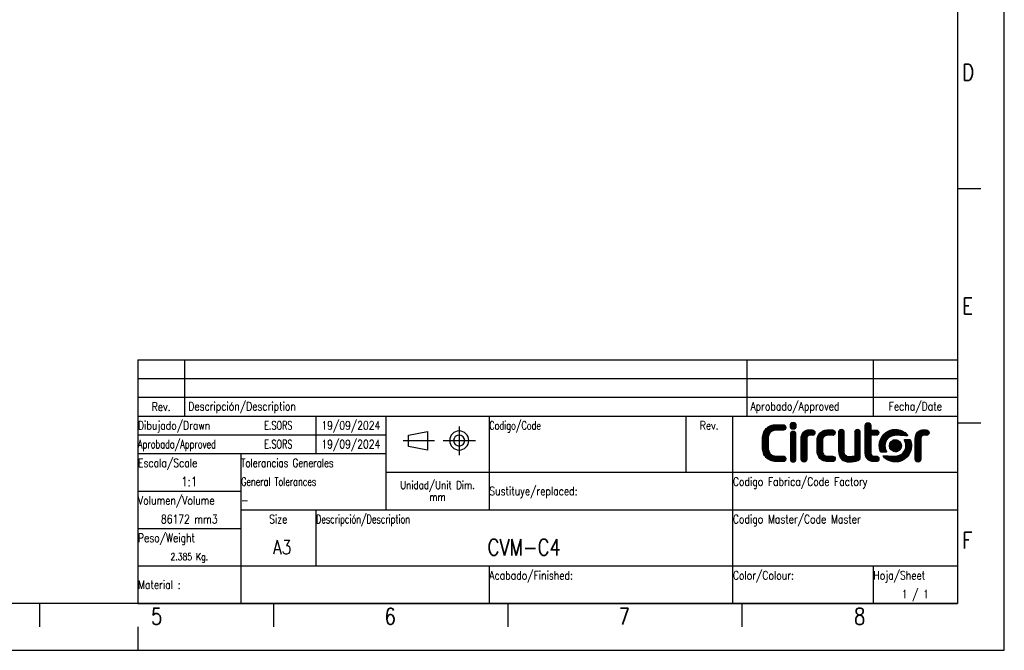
# Model space of a CAD drawing. Header units: millimetres. Extents: x 0 to 420, y 0 to 297.
# Tile 2 of 3: x 210 to 420, y 0 to 135. Entities that reach past the tile are written whole.
import ezdxf

# ---------------------------------------------------------------- set-up
doc = ezdxf.new("R2010")
doc.units = ezdxf.units.MM
doc.header["$LTSCALE"] = 23.1
doc.layers.get('0').update_dxf_attribs({"linetype": 'CONTINUOUS'})
doc.styles.get("Standard").update_dxf_attribs({"font": 'SIMPLEX.SHX', "width": 0.8})
doc.styles.add('TEXTSTYLE_2', font='SIMPLEX.SHX', dxfattribs={"width": 0.7})
doc.styles.add('TEXTSTYLE_3', font='SIMPLEX.SHX', dxfattribs={"width": 0.75})

msp = doc.modelspace()

# ---------------------------------------------------------------- hatches: boundary and pattern name
h = msp.add_hatch()
h.set_pattern_fill('XSEC0001', color=8, scale=0.03125, angle=45, style=0, pattern_type=0)
h.set_pattern_definition([(45, (0, 0), (-0.022097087, 0.022097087), [])])
edge = h.paths.add_edge_path()
edge.add_spline(control_points=[(374.327, 46.121), (374.327, 46.292), (374.386, 46.436), (374.506, 46.552), (374.625, 46.668), (374.764, 46.727), (374.926, 46.727), (375.094, 46.727), (375.234, 46.668), (375.345, 46.552), (375.456, 46.436), (375.512, 46.292), (375.512, 46.121), (375.512, 46.121), (375.512, 40.8), (375.512, 40.8), (375.512, 40.629), (375.456, 40.485), (375.345, 40.37), (375.234, 40.253), (375.094, 40.194), (374.926, 40.194), (374.764, 40.194), (374.625, 40.253), (374.506, 40.37), (374.386, 40.485), (374.327, 40.629), (374.327, 40.8), (374.327, 40.8), (374.327, 46.121), (374.327, 46.121)], knot_values=[0, 0, 0, 0, 1, 1, 1, 2, 2, 2, 3, 3, 3, 4, 4, 4, 5, 5, 5, 6, 6, 6, 7, 7, 7, 8, 8, 8, 9, 9, 9, 10, 10, 10, 10], degree=3, periodic=0)
edge = h.paths.add_edge_path()
edge.add_spline(control_points=[(375.593, 47.915), (375.593, 47.729), (375.527, 47.57), (375.397, 47.437), (375.267, 47.306), (375.11, 47.24), (374.926, 47.24), (374.741, 47.24), (374.584, 47.306), (374.454, 47.437), (374.323, 47.57), (374.259, 47.729), (374.259, 47.915), (374.259, 48.102), (374.323, 48.261), (374.454, 48.393), (374.584, 48.525), (374.741, 48.591), (374.926, 48.591), (375.11, 48.591), (375.267, 48.525), (375.397, 48.393), (375.527, 48.261), (375.593, 48.102), (375.593, 47.915)], knot_values=[0, 0, 0, 0, 0.3527778, 0.3527778, 0.3527778, 0.7055556, 0.7055556, 0.7055556, 1.0583333, 1.0583333, 1.0583333, 1.4111111, 1.4111111, 1.4111111, 1.7638889, 1.7638889, 1.7638889, 2.1166667, 2.1166667, 2.1166667, 2.4694444, 2.4694444, 2.4694444, 2.8222222, 2.8222222, 2.8222222, 2.8222222], degree=3, periodic=0)
edge = h.paths.add_edge_path()
edge.add_spline(control_points=[(388.064, 46.517), (388.064, 46.688), (388.12, 46.831), (388.231, 46.948), (388.342, 47.064), (388.482, 47.122), (388.651, 47.122), (388.819, 47.122), (388.961, 47.064), (389.076, 46.948), (389.191, 46.831), (389.249, 46.688), (389.249, 46.517), (389.249, 46.517), (389.249, 41.207), (389.249, 41.207), (389.249, 41.044), (389.203, 40.899), (389.111, 40.771), (389.019, 40.643), (388.896, 40.551), (388.743, 40.497), (388.168, 40.295), (387.566, 40.194), (386.937, 40.194), (386.599, 40.194), (386.287, 40.245), (385.999, 40.345), (385.711, 40.446), (385.46, 40.605), (385.246, 40.823), (385.038, 41.033), (384.885, 41.283), (384.785, 41.574), (384.685, 41.865), (384.636, 42.185), (384.636, 42.535), (384.636, 42.535), (384.636, 46.517), (384.636, 46.517), (384.636, 46.688), (384.693, 46.831), (384.808, 46.948), (384.923, 47.064), (385.065, 47.122), (385.234, 47.122), (385.395, 47.122), (385.533, 47.064), (385.648, 46.948), (385.763, 46.831), (385.821, 46.688), (385.821, 46.517), (385.821, 46.517), (385.821, 42.442), (385.821, 42.442), (385.821, 42.077), (385.918, 41.797), (386.114, 41.604), (386.309, 41.409), (386.584, 41.312), (386.937, 41.312), (387.328, 41.312), (387.703, 41.359), (388.064, 41.452), (388.064, 41.452), (388.064, 46.517), (388.064, 46.517)], knot_values=[0, 0, 0, 0, 1, 1, 1, 2, 2, 2, 3, 3, 3, 4, 4, 4, 5, 5, 5, 6, 6, 6, 7, 7, 7, 8, 8, 8, 9, 9, 9, 10, 10, 10, 11, 11, 11, 12, 12, 12, 13, 13, 13, 14, 14, 14, 15, 15, 15, 16, 16, 16, 17, 17, 17, 18, 18, 18, 19, 19, 19, 20, 20, 20, 21, 21, 21, 22, 22, 22, 22], degree=3, periodic=0)
edge = h.paths.add_edge_path()
edge.add_spline(control_points=[(373.184, 41.289), (373.07, 41.396), (372.93, 41.45), (372.762, 41.45), (372.762, 41.45), (371.353, 41.45), (371.353, 41.45), (371.353, 41.45), (371.333, 41.45), (371.333, 41.45), (371.333, 41.45), (371.333, 41.449), (371.333, 41.449), (370.773, 41.449), (370.342, 41.62), (370.039, 41.962), (369.736, 42.304), (369.585, 42.758), (369.585, 43.324), (369.585, 43.324), (369.585, 45.132), (369.585, 45.132), (369.585, 45.698), (369.736, 46.152), (370.039, 46.494), (370.342, 46.835), (370.773, 47.007), (371.333, 47.007), (371.333, 47.007), (371.333, 47.006), (371.333, 47.006), (371.333, 47.006), (371.354, 47.006), (371.354, 47.006), (371.354, 47.006), (372.762, 47.006), (372.762, 47.006), (372.937, 47.006), (373.079, 47.057), (373.19, 47.161), (373.266, 47.233), (373.313, 47.323), (373.337, 47.429), (373.348, 47.477), (373.355, 47.527), (373.355, 47.582), (373.355, 47.744), (373.299, 47.878), (373.184, 47.987), (373.07, 48.094), (372.93, 48.148), (372.762, 48.148), (372.762, 48.148), (371.333, 48.148), (371.333, 48.148), (370.888, 48.148), (370.484, 48.076), (370.12, 47.933), (369.755, 47.788), (369.443, 47.585), (369.182, 47.321), (368.921, 47.057), (368.72, 46.739), (368.578, 46.366), (368.436, 45.993), (368.365, 45.581), (368.365, 45.132), (368.365, 45.132), (368.365, 43.324), (368.365, 43.324), (368.365, 42.874), (368.436, 42.462), (368.578, 42.09), (368.72, 41.717), (368.921, 41.398), (369.182, 41.134), (369.443, 40.871), (369.755, 40.667), (370.12, 40.523), (370.484, 40.379), (370.888, 40.308), (371.333, 40.308), (371.333, 40.308), (372.762, 40.308), (372.762, 40.308), (372.937, 40.308), (373.079, 40.36), (373.19, 40.464), (373.3, 40.567), (373.355, 40.707), (373.355, 40.885), (373.355, 40.936), (373.348, 40.982), (373.337, 41.027), (373.312, 41.127), (373.263, 41.215), (373.184, 41.289)], knot_values=[0, 0, 0, 0, 0.3527778, 0.3527778, 0.3527778, 0.7055556, 0.7055556, 0.7055556, 1.0583333, 1.0583333, 1.0583333, 1.4111111, 1.4111111, 1.4111111, 1.7638889, 1.7638889, 1.7638889, 2.1166667, 2.1166667, 2.1166667, 2.4694444, 2.4694444, 2.4694444, 2.8222222, 2.8222222, 2.8222222, 3.175, 3.175, 3.175, 3.5277778, 3.5277778, 3.5277778, 3.8805556, 3.8805556, 3.8805556, 4.2333333, 4.2333333, 4.2333333, 4.5861111, 4.5861111, 4.5861111, 4.9388889, 4.9388889, 4.9388889, 5.2916667, 5.2916667, 5.2916667, 5.6444444, 5.6444444, 5.6444444, 5.9972222, 5.9972222, 5.9972222, 6.35, 6.35, 6.35, 6.7027778, 6.7027778, 6.7027778, 7.0555556, 7.0555556, 7.0555556, 7.4083333, 7.4083333, 7.4083333, 7.7611111, 7.7611111, 7.7611111, 8.1138889, 8.1138889, 8.1138889, 8.4666667, 8.4666667, 8.4666667, 8.8194444, 8.8194444, 8.8194444, 9.1722222, 9.1722222, 9.1722222, 9.525, 9.525, 9.525, 9.8777778, 9.8777778, 9.8777778, 10.2305556, 10.2305556, 10.2305556, 10.5833333, 10.5833333, 10.5833333, 10.9361111, 10.9361111, 10.9361111, 11.2888889, 11.2888889, 11.2888889, 11.2888889], degree=3, periodic=0)
edge = h.paths.add_edge_path()
edge.add_spline(control_points=[(383.735, 41.268), (383.623, 41.374), (383.485, 41.427), (383.321, 41.427), (383.321, 41.427), (382.387, 41.427), (382.387, 41.427), (382.387, 41.427), (382.316, 41.427), (382.316, 41.427), (382.316, 41.427), (382.316, 41.425), (382.316, 41.425), (381.963, 41.425), (381.689, 41.522), (381.493, 41.716), (381.298, 41.91), (381.2, 42.19), (381.2, 42.556), (381.2, 42.556), (381.2, 44.773), (381.2, 44.773), (381.2, 45.131), (381.298, 45.409), (381.493, 45.607), (381.689, 45.806), (381.963, 45.904), (382.316, 45.904), (382.316, 45.904), (382.327, 45.904), (382.327, 45.904), (382.327, 45.904), (383.308, 45.904), (383.308, 45.904), (383.477, 45.904), (383.615, 45.966), (383.723, 46.067), (383.829, 46.167), (383.883, 46.303), (383.883, 46.476), (383.883, 46.534), (383.873, 46.587), (383.857, 46.638), (383.832, 46.724), (383.786, 46.802), (383.717, 46.868), (383.606, 46.972), (383.47, 47.024), (383.308, 47.024), (383.308, 47.024), (382.316, 47.024), (382.316, 47.024), (381.633, 47.024), (381.077, 46.807), (380.647, 46.371), (380.226, 45.943), (380.015, 45.383), (380.015, 44.691), (380.015, 44.691), (380.015, 42.65), (380.015, 42.65), (380.015, 41.949), (380.226, 41.385), (380.647, 40.959), (381.077, 40.522), (381.633, 40.306), (382.316, 40.306), (382.316, 40.306), (383.321, 40.306), (383.321, 40.306), (383.492, 40.306), (383.632, 40.356), (383.74, 40.458), (383.813, 40.526), (383.859, 40.612), (383.883, 40.713), (383.894, 40.762), (383.902, 40.814), (383.902, 40.872), (383.902, 41.031), (383.847, 41.163), (383.735, 41.268)], knot_values=[0, 0, 0, 0, 0.3527778, 0.3527778, 0.3527778, 0.7055556, 0.7055556, 0.7055556, 1.0583333, 1.0583333, 1.0583333, 1.4111111, 1.4111111, 1.4111111, 1.7638889, 1.7638889, 1.7638889, 2.1166667, 2.1166667, 2.1166667, 2.4694444, 2.4694444, 2.4694444, 2.8222222, 2.8222222, 2.8222222, 3.175, 3.175, 3.175, 3.5277778, 3.5277778, 3.5277778, 3.8805556, 3.8805556, 3.8805556, 4.2333333, 4.2333333, 4.2333333, 4.5861111, 4.5861111, 4.5861111, 4.9388889, 4.9388889, 4.9388889, 5.2916667, 5.2916667, 5.2916667, 5.6444444, 5.6444444, 5.6444444, 5.9972222, 5.9972222, 5.9972222, 6.35, 6.35, 6.35, 6.7027778, 6.7027778, 6.7027778, 7.0555556, 7.0555556, 7.0555556, 7.4083333, 7.4083333, 7.4083333, 7.7611111, 7.7611111, 7.7611111, 8.1138889, 8.1138889, 8.1138889, 8.4666667, 8.4666667, 8.4666667, 8.8194444, 8.8194444, 8.8194444, 9.1722222, 9.1722222, 9.1722222, 9.525, 9.525, 9.525, 9.525], degree=3, periodic=0)
edge = h.paths.add_edge_path()
edge.add_spline(control_points=[(377.814, 40.8), (377.814, 41.11), (377.814, 45.225), (377.814, 45.225), (377.814, 45.622), (378.056, 45.904), (378.484, 45.904), (378.484, 45.904), (378.832, 45.892), (378.991, 45.892), (379.332, 45.892), (379.566, 46.118), (379.566, 46.447), (379.566, 46.775), (379.327, 46.988), (378.991, 47.024), (378.85, 47.039), (378.484, 47.053), (378.484, 47.053), (377.258, 47.053), (376.629, 46.31), (376.629, 45.143), (376.629, 45.143), (376.629, 41.101), (376.629, 40.8), (376.629, 40.493), (376.871, 40.194), (377.22, 40.194), (377.569, 40.194), (377.814, 40.493), (377.814, 40.8)], knot_values=[0, 0, 0, 0, 1, 1, 1, 2, 2, 2, 3, 3, 3, 4, 4, 4, 5, 5, 5, 6, 6, 6, 7, 7, 7, 8, 8, 8, 9, 9, 9, 10, 10, 10, 10], degree=3, periodic=0)
edge = h.paths.add_edge_path()
edge.add_spline(control_points=[(402.173, 40.8), (402.173, 41.11), (402.173, 45.225), (402.173, 45.225), (402.173, 45.622), (402.416, 45.904), (402.843, 45.904), (402.843, 45.904), (403.191, 45.892), (403.35, 45.892), (403.691, 45.892), (403.925, 46.118), (403.925, 46.447), (403.925, 46.775), (403.687, 46.988), (403.35, 47.024), (403.209, 47.039), (402.843, 47.053), (402.843, 47.053), (401.617, 47.053), (400.988, 46.31), (400.988, 45.143), (400.988, 45.143), (400.988, 41.101), (400.988, 40.8), (400.988, 40.493), (401.23, 40.194), (401.579, 40.194), (401.928, 40.194), (402.173, 40.493), (402.173, 40.8)], knot_values=[0, 0, 0, 0, 1, 1, 1, 2, 2, 2, 3, 3, 3, 4, 4, 4, 5, 5, 5, 6, 6, 6, 7, 7, 7, 8, 8, 8, 9, 9, 9, 10, 10, 10, 10], degree=3, periodic=0)
edge = h.paths.add_edge_path()
edge.add_spline(control_points=[(393.033, 41.31), (393.021, 41.319), (393.011, 41.33), (392.998, 41.338), (392.998, 41.338), (392.997, 41.338), (392.997, 41.338), (392.906, 41.395), (392.794, 41.427), (392.666, 41.427), (392.598, 41.427), (392.496, 41.425), (392.402, 41.422), (392.273, 41.419), (392.158, 41.415), (392.158, 41.415), (391.766, 41.415), (391.53, 41.653), (391.494, 41.999), (391.491, 42.029), (391.489, 42.058), (391.489, 42.089), (391.489, 42.091), (391.489, 42.092), (391.489, 42.094), (391.489, 42.094), (391.489, 44.681), (391.489, 45.899), (391.489, 45.899), (392.604, 45.899), (392.604, 45.899), (392.92, 45.899), (393.203, 46.119), (393.203, 46.459), (393.203, 46.799), (392.941, 47.019), (392.604, 47.019), (392.604, 47.019), (391.489, 47.019), (391.489, 47.019), (391.489, 47.019), (391.489, 47.98), (391.489, 47.98), (391.489, 48.151), (391.431, 48.295), (391.316, 48.411), (391.201, 48.528), (391.063, 48.586), (390.902, 48.586), (390.733, 48.586), (390.591, 48.528), (390.476, 48.411), (390.361, 48.295), (390.303, 48.151), (390.303, 47.98), (390.303, 47.98), (390.303, 46.442), (390.303, 46.442), (390.303, 46.442), (390.303, 42.176), (390.303, 42.176), (390.303, 41.891), (390.341, 41.632), (390.416, 41.402), (390.42, 41.39), (390.424, 41.377), (390.428, 41.365), (390.433, 41.352), (390.439, 41.339), (390.444, 41.326), (390.603, 40.897), (390.898, 40.581), (391.328, 40.41), (391.549, 40.322), (391.807, 40.274), (392.1, 40.268), (392.12, 40.267), (392.138, 40.266), (392.158, 40.266), (392.158, 40.266), (392.524, 40.279), (392.666, 40.295), (393.002, 40.331), (393.241, 40.544), (393.241, 40.872), (393.241, 41.06), (393.162, 41.212), (393.033, 41.31)], knot_values=[0, 0, 0, 0, 1, 1, 1, 2, 2, 2, 3, 3, 3, 4, 4, 4, 5, 5, 5, 6, 6, 6, 7, 7, 7, 8, 8, 8, 9, 9, 9, 10, 10, 10, 11, 11, 11, 12, 12, 12, 13, 13, 13, 14, 14, 14, 15, 15, 15, 16, 16, 16, 17, 17, 17, 18, 18, 18, 19, 19, 19, 20, 20, 20, 21, 21, 21, 22, 22, 22, 23, 23, 23, 24, 24, 24, 25, 25, 25, 26, 26, 26, 27, 27, 27, 28, 28, 28, 29, 29, 29, 29], degree=3, periodic=0)
edge = h.paths.add_edge_path()
edge.add_spline(control_points=[(394.508, 43.665), (394.508, 44.902), (395.451, 45.905), (396.945, 45.905), (397.582, 45.905), (398.718, 45.83), (399.224, 45.792), (399.331, 45.784), (399.384, 45.904), (399.32, 45.979), (398.72, 46.679), (397.709, 47.137), (396.748, 47.137), (394.851, 47.137), (393.314, 45.583), (393.314, 43.665), (393.314, 43.247), (393.387, 42.847), (393.521, 42.476), (393.554, 42.384), (393.629, 42.322), (393.733, 42.322), (393.733, 42.322), (394.74, 42.322), (394.74, 42.322), (394.836, 42.322), (394.881, 42.424), (394.837, 42.497), (394.629, 42.838), (394.508, 43.237), (394.508, 43.665)], knot_values=[0, 0, 0, 0, 1, 1, 1, 2, 2, 2, 3, 3, 3, 4, 4, 4, 5, 5, 5, 6, 6, 6, 7, 7, 7, 8, 8, 8, 9, 9, 9, 10, 10, 10, 10], degree=3, periodic=0)
edge = h.paths.add_edge_path()
edge.add_spline(control_points=[(396.748, 42.378), (397.451, 42.378), (398.022, 42.954), (398.022, 43.665), (398.022, 44.377), (397.451, 44.953), (396.748, 44.953), (396.044, 44.953), (395.474, 44.377), (395.474, 43.665), (395.474, 42.954), (396.044, 42.378), (396.748, 42.378)], knot_values=[0, 0, 0, 0, 1, 1, 1, 2, 2, 2, 3, 3, 3, 4, 4, 4, 4], degree=3, periodic=0)
edge = h.paths.add_edge_path()
edge.add_spline(control_points=[(398.987, 43.665), (398.987, 42.428), (398.044, 41.426), (396.55, 41.426), (395.914, 41.426), (394.778, 41.501), (394.272, 41.539), (394.165, 41.546), (394.112, 41.426), (394.176, 41.352), (394.775, 40.652), (395.787, 40.194), (396.748, 40.194), (398.644, 40.194), (400.182, 41.748), (400.182, 43.665), (400.182, 44.083), (400.109, 44.484), (399.975, 44.855), (399.942, 44.947), (399.867, 45.009), (399.762, 45.009), (399.762, 45.009), (398.756, 45.009), (398.756, 45.009), (398.66, 45.009), (398.614, 44.907), (398.659, 44.833), (398.867, 44.493), (398.987, 44.093), (398.987, 43.665)], knot_values=[0, 0, 0, 0, 1, 1, 1, 2, 2, 2, 3, 3, 3, 4, 4, 4, 5, 5, 5, 6, 6, 6, 7, 7, 7, 8, 8, 8, 9, 9, 9, 10, 10, 10, 10], degree=3, periodic=0)

# ---------------------------------------------------------------- linework, layer by layer
at = {"color": 7}
for p, q in [((420, 0), (420, 297)), ((410, 287), (410, 10)), ((414.983, 98.5), (410, 98.5)), ((235, 62), (410, 62)), ((235, 62), (235, 50)), ((245, 62), (245, 50)), ((365, 62), (365, 50)), ((392, 62), (392, 50)), ((410, 62), (410, 50)), ((235, 58), (410, 58)), ((235, 54), (410, 54)), ((235, 50), (410, 50)), ((235, 50), (410, 50)), ((235, 50), (235, 10)), ((273, 50), (273, 42)), ((288, 50), (288, 30)), ((310, 50), (310, 30)), ((352, 50), (352, 38)), ((362, 50), (362, 10)), ((410, 50), (410, 10)), ((415, 48.462), (410.017, 48.462)), ((292.829, 45.924), (296.879, 46.734)), ((296.879, 46.734), (296.879, 42.684)), ((235, 46), (288, 46)), ((292.829, 43.494), (292.829, 45.924)), ((296.879, 42.684), (292.829, 43.494)), ((235, 42), (288, 42)), ((257, 42), (257, 10)), ((288, 38), (410, 38)), ((235, 34), (257, 34)), ((257, 30), (410, 30)), ((273, 30), (273, 18)), ((235, 26), (257, 26)), ((235, 18), (410, 18)), ((310, 18), (310, 10)), ((392, 18), (392, 10)), ((410, 10), (25, 10)), ((214, 10), (214, 5)), ((235, 10), (410, 10)), ((264, 10), (264, 5)), ((314, 10), (314, 5)), ((364, 10), (364, 5)), ((235, 5), (235, 0)), ((0, 0), (420, 0))]:
    msp.add_line(p, q, dxfattribs=at)
at = {"color": 8}
for p, q in [((303.621, 47.784), (303.621, 41.643)), ((291.672, 44.776), (298.342, 44.776)), ((300.187, 44.776), (307.117, 44.776))]:
    msp.add_line(p, q, dxfattribs=at)
at = {"color": 7}
for centre, radius, start, end in [((303.638, 44.776), 2.038, 180.00814, 179.99186), ((303.62, 44.769), 1.177, 180.47907, 179.52093)]:
    msp.add_arc(centre, radius, start, end, dxfattribs=at)
for points, knots in [([(375.593, 47.915), (375.593, 47.729), (375.527, 47.57), (375.397, 47.437), (375.267, 47.306), (375.11, 47.24), (374.926, 47.24), (374.741, 47.24), (374.584, 47.306), (374.454, 47.437), (374.323, 47.57), (374.259, 47.729), (374.259, 47.915), (374.259, 48.102), (374.323, 48.261), (374.454, 48.393), (374.584, 48.525), (374.741, 48.591), (374.926, 48.591), (375.11, 48.591), (375.267, 48.525), (375.397, 48.393), (375.527, 48.261), (375.593, 48.102), (375.593, 47.915)], [0, 0, 0, 0, 0.3527778, 0.3527778, 0.3527778, 0.7055556, 0.7055556, 0.7055556, 1.0583333, 1.0583333, 1.0583333, 1.4111111, 1.4111111, 1.4111111, 1.7638889, 1.7638889, 1.7638889, 2.1166667, 2.1166667, 2.1166667, 2.4694444, 2.4694444, 2.4694444, 2.8222222, 2.8222222, 2.8222222, 2.8222222]), ([(375.593, 47.915), (375.593, 47.729), (375.527, 47.57), (375.397, 47.437), (375.267, 47.306), (375.11, 47.24), (374.926, 47.24), (374.741, 47.24), (374.584, 47.306), (374.454, 47.437), (374.323, 47.57), (374.259, 47.729), (374.259, 47.915), (374.259, 48.102), (374.323, 48.261), (374.454, 48.393), (374.584, 48.525), (374.741, 48.591), (374.926, 48.591), (375.11, 48.591), (375.267, 48.525), (375.397, 48.393), (375.527, 48.261), (375.593, 48.102), (375.593, 47.915)], [0, 0, 0, 0, 1, 1, 1, 2, 2, 2, 3, 3, 3, 4, 4, 4, 5, 5, 5, 6, 6, 6, 7, 7, 7, 8, 8, 8, 8]), ([(393.033, 41.31), (393.021, 41.319), (393.011, 41.33), (392.998, 41.338), (392.998, 41.338), (392.997, 41.338), (392.997, 41.338), (392.906, 41.395), (392.794, 41.427), (392.666, 41.427), (392.598, 41.427), (392.496, 41.425), (392.402, 41.422), (392.273, 41.419), (392.158, 41.415), (392.158, 41.415), (391.766, 41.415), (391.53, 41.653), (391.494, 41.999), (391.491, 42.029), (391.489, 42.058), (391.489, 42.089), (391.489, 42.091), (391.489, 42.092), (391.489, 42.094), (391.489, 42.094), (391.489, 44.681), (391.489, 45.899), (391.489, 45.899), (392.604, 45.899), (392.604, 45.899), (392.92, 45.899), (393.203, 46.119), (393.203, 46.459), (393.203, 46.799), (392.941, 47.019), (392.604, 47.019), (392.604, 47.019), (391.489, 47.019), (391.489, 47.019), (391.489, 47.019), (391.489, 47.98), (391.489, 47.98), (391.489, 48.151), (391.431, 48.295), (391.316, 48.411), (391.201, 48.528), (391.063, 48.586), (390.902, 48.586), (390.733, 48.586), (390.591, 48.528), (390.476, 48.411), (390.361, 48.295), (390.303, 48.151), (390.303, 47.98), (390.303, 47.98), (390.303, 46.442), (390.303, 46.442), (390.303, 46.442), (390.303, 42.176), (390.303, 42.176), (390.303, 41.891), (390.341, 41.632), (390.416, 41.402), (390.42, 41.39), (390.424, 41.377), (390.428, 41.365), (390.433, 41.352), (390.439, 41.339), (390.444, 41.326), (390.603, 40.897), (390.898, 40.581), (391.328, 40.41), (391.549, 40.322), (391.807, 40.274), (392.1, 40.268), (392.12, 40.267), (392.138, 40.266), (392.158, 40.266), (392.158, 40.266), (392.524, 40.279), (392.666, 40.295), (393.002, 40.331), (393.241, 40.544), (393.241, 40.872), (393.241, 41.06), (393.162, 41.212), (393.033, 41.31)], [0, 0, 0, 0, 1, 1, 1, 2, 2, 2, 3, 3, 3, 4, 4, 4, 5, 5, 5, 6, 6, 6, 7, 7, 7, 8, 8, 8, 9, 9, 9, 10, 10, 10, 11, 11, 11, 12, 12, 12, 13, 13, 13, 14, 14, 14, 15, 15, 15, 16, 16, 16, 17, 17, 17, 18, 18, 18, 19, 19, 19, 20, 20, 20, 21, 21, 21, 22, 22, 22, 23, 23, 23, 24, 24, 24, 25, 25, 25, 26, 26, 26, 27, 27, 27, 28, 28, 28, 29, 29, 29, 29]), ([(393.033, 41.31), (393.021, 41.319), (393.011, 41.33), (392.998, 41.338), (392.998, 41.338), (392.997, 41.338), (392.997, 41.338), (392.906, 41.395), (392.794, 41.427), (392.666, 41.427), (392.598, 41.427), (392.496, 41.425), (392.402, 41.422), (392.273, 41.419), (392.158, 41.415), (392.158, 41.415), (391.766, 41.415), (391.53, 41.653), (391.494, 41.999), (391.491, 42.029), (391.489, 42.058), (391.489, 42.089), (391.489, 42.091), (391.489, 42.092), (391.489, 42.094), (391.489, 42.094), (391.489, 44.681), (391.489, 45.899), (391.489, 45.899), (392.604, 45.899), (392.604, 45.899), (392.92, 45.899), (393.203, 46.119), (393.203, 46.459), (393.203, 46.799), (392.941, 47.019), (392.604, 47.019), (392.604, 47.019), (391.489, 47.019), (391.489, 47.019), (391.489, 47.019), (391.489, 47.98), (391.489, 47.98), (391.489, 48.151), (391.431, 48.295), (391.316, 48.411), (391.201, 48.528), (391.063, 48.586), (390.902, 48.586), (390.733, 48.586), (390.591, 48.528), (390.476, 48.411), (390.361, 48.295), (390.303, 48.151), (390.303, 47.98), (390.303, 47.98), (390.303, 46.442), (390.303, 46.442), (390.303, 46.442), (390.303, 42.176), (390.303, 42.176), (390.303, 41.891), (390.341, 41.632), (390.416, 41.402), (390.42, 41.39), (390.424, 41.377), (390.428, 41.365), (390.433, 41.352), (390.439, 41.339), (390.444, 41.326), (390.603, 40.897), (390.898, 40.581), (391.328, 40.41), (391.549, 40.322), (391.807, 40.274), (392.1, 40.268), (392.12, 40.267), (392.138, 40.266), (392.158, 40.266), (392.158, 40.266), (392.524, 40.279), (392.666, 40.295), (393.002, 40.331), (393.241, 40.544), (393.241, 40.872), (393.241, 41.06), (393.162, 41.212), (393.033, 41.31)], [0, 0, 0, 0, 1, 1, 1, 2, 2, 2, 3, 3, 3, 4, 4, 4, 5, 5, 5, 6, 6, 6, 7, 7, 7, 8, 8, 8, 9, 9, 9, 10, 10, 10, 11, 11, 11, 12, 12, 12, 13, 13, 13, 14, 14, 14, 15, 15, 15, 16, 16, 16, 17, 17, 17, 18, 18, 18, 19, 19, 19, 20, 20, 20, 21, 21, 21, 22, 22, 22, 23, 23, 23, 24, 24, 24, 25, 25, 25, 26, 26, 26, 27, 27, 27, 28, 28, 28, 29, 29, 29, 29]), ([(373.184, 41.289), (373.07, 41.396), (372.93, 41.45), (372.762, 41.45), (372.762, 41.45), (371.353, 41.45), (371.353, 41.45), (371.353, 41.45), (371.333, 41.45), (371.333, 41.45), (371.333, 41.45), (371.333, 41.449), (371.333, 41.449), (370.773, 41.449), (370.342, 41.62), (370.039, 41.962), (369.736, 42.304), (369.585, 42.758), (369.585, 43.324), (369.585, 43.324), (369.585, 45.132), (369.585, 45.132), (369.585, 45.698), (369.736, 46.152), (370.039, 46.494), (370.342, 46.835), (370.773, 47.007), (371.333, 47.007), (371.333, 47.007), (371.333, 47.006), (371.333, 47.006), (371.333, 47.006), (371.354, 47.006), (371.354, 47.006), (371.354, 47.006), (372.762, 47.006), (372.762, 47.006), (372.937, 47.006), (373.079, 47.057), (373.19, 47.161), (373.266, 47.233), (373.313, 47.323), (373.337, 47.429), (373.348, 47.477), (373.355, 47.527), (373.355, 47.582), (373.355, 47.744), (373.299, 47.878), (373.184, 47.987), (373.07, 48.094), (372.93, 48.148), (372.762, 48.148), (372.762, 48.148), (371.333, 48.148), (371.333, 48.148), (370.888, 48.148), (370.484, 48.076), (370.12, 47.933), (369.755, 47.788), (369.443, 47.585), (369.182, 47.321), (368.921, 47.057), (368.72, 46.739), (368.578, 46.366), (368.436, 45.993), (368.365, 45.581), (368.365, 45.132), (368.365, 45.132), (368.365, 43.324), (368.365, 43.324), (368.365, 42.874), (368.436, 42.462), (368.578, 42.09), (368.72, 41.717), (368.921, 41.398), (369.182, 41.134), (369.443, 40.871), (369.755, 40.667), (370.12, 40.523), (370.484, 40.379), (370.888, 40.308), (371.333, 40.308), (371.333, 40.308), (372.762, 40.308), (372.762, 40.308), (372.937, 40.308), (373.079, 40.36), (373.19, 40.464), (373.3, 40.567), (373.355, 40.707), (373.355, 40.885), (373.355, 40.936), (373.348, 40.982), (373.337, 41.027), (373.312, 41.127), (373.263, 41.215), (373.184, 41.289)], [0, 0, 0, 0, 0.3527778, 0.3527778, 0.3527778, 0.7055556, 0.7055556, 0.7055556, 1.0583333, 1.0583333, 1.0583333, 1.4111111, 1.4111111, 1.4111111, 1.7638889, 1.7638889, 1.7638889, 2.1166667, 2.1166667, 2.1166667, 2.4694444, 2.4694444, 2.4694444, 2.8222222, 2.8222222, 2.8222222, 3.175, 3.175, 3.175, 3.5277778, 3.5277778, 3.5277778, 3.8805556, 3.8805556, 3.8805556, 4.2333333, 4.2333333, 4.2333333, 4.5861111, 4.5861111, 4.5861111, 4.9388889, 4.9388889, 4.9388889, 5.2916667, 5.2916667, 5.2916667, 5.6444444, 5.6444444, 5.6444444, 5.9972222, 5.9972222, 5.9972222, 6.35, 6.35, 6.35, 6.7027778, 6.7027778, 6.7027778, 7.0555556, 7.0555556, 7.0555556, 7.4083333, 7.4083333, 7.4083333, 7.7611111, 7.7611111, 7.7611111, 8.1138889, 8.1138889, 8.1138889, 8.4666667, 8.4666667, 8.4666667, 8.8194444, 8.8194444, 8.8194444, 9.1722222, 9.1722222, 9.1722222, 9.525, 9.525, 9.525, 9.8777778, 9.8777778, 9.8777778, 10.2305556, 10.2305556, 10.2305556, 10.5833333, 10.5833333, 10.5833333, 10.9361111, 10.9361111, 10.9361111, 11.2888889, 11.2888889, 11.2888889, 11.2888889]), ([(373.184, 41.289), (373.07, 41.396), (372.93, 41.45), (372.762, 41.45), (372.762, 41.45), (371.353, 41.45), (371.353, 41.45), (371.353, 41.45), (371.333, 41.45), (371.333, 41.45), (371.333, 41.45), (371.333, 41.449), (371.333, 41.449), (370.773, 41.449), (370.342, 41.62), (370.039, 41.962), (369.736, 42.304), (369.585, 42.758), (369.585, 43.324), (369.585, 43.324), (369.585, 45.132), (369.585, 45.132), (369.585, 45.698), (369.736, 46.152), (370.039, 46.494), (370.342, 46.835), (370.773, 47.007), (371.333, 47.007), (371.333, 47.007), (371.333, 47.006), (371.333, 47.006), (371.333, 47.006), (371.354, 47.006), (371.354, 47.006), (371.354, 47.006), (372.762, 47.006), (372.762, 47.006), (372.937, 47.006), (373.079, 47.057), (373.19, 47.161), (373.266, 47.233), (373.313, 47.323), (373.337, 47.429), (373.348, 47.477), (373.355, 47.527), (373.355, 47.582), (373.355, 47.744), (373.299, 47.878), (373.184, 47.987), (373.07, 48.094), (372.93, 48.148), (372.762, 48.148), (372.762, 48.148), (371.333, 48.148), (371.333, 48.148), (370.888, 48.148), (370.484, 48.076), (370.12, 47.933), (369.755, 47.788), (369.443, 47.585), (369.182, 47.321), (368.921, 47.057), (368.72, 46.739), (368.578, 46.366), (368.436, 45.993), (368.365, 45.581), (368.365, 45.132), (368.365, 45.132), (368.365, 43.324), (368.365, 43.324), (368.365, 42.874), (368.436, 42.462), (368.578, 42.09), (368.72, 41.717), (368.921, 41.398), (369.182, 41.134), (369.443, 40.871), (369.755, 40.667), (370.12, 40.523), (370.484, 40.379), (370.888, 40.308), (371.333, 40.308), (371.333, 40.308), (372.762, 40.308), (372.762, 40.308), (372.937, 40.308), (373.079, 40.36), (373.19, 40.464), (373.3, 40.567), (373.355, 40.707), (373.355, 40.885), (373.355, 40.936), (373.348, 40.982), (373.337, 41.027), (373.312, 41.127), (373.263, 41.215), (373.184, 41.289)], [0, 0, 0, 0, 1, 1, 1, 2, 2, 2, 3, 3, 3, 4, 4, 4, 5, 5, 5, 6, 6, 6, 7, 7, 7, 8, 8, 8, 9, 9, 9, 10, 10, 10, 11, 11, 11, 12, 12, 12, 13, 13, 13, 14, 14, 14, 15, 15, 15, 16, 16, 16, 17, 17, 17, 18, 18, 18, 19, 19, 19, 20, 20, 20, 21, 21, 21, 22, 22, 22, 23, 23, 23, 24, 24, 24, 25, 25, 25, 26, 26, 26, 27, 27, 27, 28, 28, 28, 29, 29, 29, 30, 30, 30, 31, 31, 31, 32, 32, 32, 32]), ([(374.327, 46.121), (374.327, 46.292), (374.386, 46.436), (374.506, 46.552), (374.625, 46.668), (374.764, 46.727), (374.926, 46.727), (375.094, 46.727), (375.234, 46.668), (375.345, 46.552), (375.456, 46.436), (375.512, 46.292), (375.512, 46.121), (375.512, 46.121), (375.512, 40.8), (375.512, 40.8), (375.512, 40.629), (375.456, 40.485), (375.345, 40.37), (375.234, 40.253), (375.094, 40.194), (374.926, 40.194), (374.764, 40.194), (374.625, 40.253), (374.506, 40.37), (374.386, 40.485), (374.327, 40.629), (374.327, 40.8), (374.327, 40.8), (374.327, 46.121), (374.327, 46.121)], [0, 0, 0, 0, 1, 1, 1, 2, 2, 2, 3, 3, 3, 4, 4, 4, 5, 5, 5, 6, 6, 6, 7, 7, 7, 8, 8, 8, 9, 9, 9, 10, 10, 10, 10]), ([(374.327, 46.121), (374.327, 46.292), (374.386, 46.436), (374.506, 46.552), (374.625, 46.668), (374.764, 46.727), (374.926, 46.727), (375.094, 46.727), (375.234, 46.668), (375.345, 46.552), (375.456, 46.436), (375.512, 46.292), (375.512, 46.121), (375.512, 46.121), (375.512, 40.8), (375.512, 40.8), (375.512, 40.629), (375.456, 40.485), (375.345, 40.37), (375.234, 40.253), (375.094, 40.194), (374.926, 40.194), (374.764, 40.194), (374.625, 40.253), (374.506, 40.37), (374.386, 40.485), (374.327, 40.629), (374.327, 40.8), (374.327, 40.8), (374.327, 46.121), (374.327, 46.121)], [0, 0, 0, 0, 1, 1, 1, 2, 2, 2, 3, 3, 3, 4, 4, 4, 5, 5, 5, 6, 6, 6, 7, 7, 7, 8, 8, 8, 9, 9, 9, 10, 10, 10, 10]), ([(377.814, 40.8), (377.814, 41.11), (377.814, 45.225), (377.814, 45.225), (377.814, 45.622), (378.056, 45.904), (378.484, 45.904), (378.484, 45.904), (378.832, 45.892), (378.991, 45.892), (379.332, 45.892), (379.566, 46.118), (379.566, 46.447), (379.566, 46.775), (379.327, 46.988), (378.991, 47.024), (378.85, 47.039), (378.484, 47.053), (378.484, 47.053), (377.258, 47.053), (376.629, 46.31), (376.629, 45.143), (376.629, 45.143), (376.629, 41.101), (376.629, 40.8), (376.629, 40.493), (376.871, 40.194), (377.22, 40.194), (377.569, 40.194), (377.814, 40.493), (377.814, 40.8)], [0, 0, 0, 0, 1, 1, 1, 2, 2, 2, 3, 3, 3, 4, 4, 4, 5, 5, 5, 6, 6, 6, 7, 7, 7, 8, 8, 8, 9, 9, 9, 10, 10, 10, 10]), ([(377.814, 40.8), (377.814, 41.11), (377.814, 45.225), (377.814, 45.225), (377.814, 45.622), (378.056, 45.904), (378.484, 45.904), (378.484, 45.904), (378.832, 45.892), (378.991, 45.892), (379.332, 45.892), (379.566, 46.118), (379.566, 46.447), (379.566, 46.775), (379.327, 46.988), (378.991, 47.024), (378.85, 47.039), (378.484, 47.053), (378.484, 47.053), (377.258, 47.053), (376.629, 46.31), (376.629, 45.143), (376.629, 45.143), (376.629, 41.101), (376.629, 40.8), (376.629, 40.493), (376.871, 40.194), (377.22, 40.194), (377.569, 40.194), (377.814, 40.493), (377.814, 40.8)], [0, 0, 0, 0, 1, 1, 1, 2, 2, 2, 3, 3, 3, 4, 4, 4, 5, 5, 5, 6, 6, 6, 7, 7, 7, 8, 8, 8, 9, 9, 9, 10, 10, 10, 10]), ([(383.735, 41.268), (383.623, 41.374), (383.485, 41.427), (383.321, 41.427), (383.321, 41.427), (382.387, 41.427), (382.387, 41.427), (382.387, 41.427), (382.316, 41.427), (382.316, 41.427), (382.316, 41.427), (382.316, 41.425), (382.316, 41.425), (381.963, 41.425), (381.689, 41.522), (381.493, 41.716), (381.298, 41.91), (381.2, 42.19), (381.2, 42.556), (381.2, 42.556), (381.2, 44.773), (381.2, 44.773), (381.2, 45.131), (381.298, 45.409), (381.493, 45.607), (381.689, 45.806), (381.963, 45.904), (382.316, 45.904), (382.316, 45.904), (382.327, 45.904), (382.327, 45.904), (382.327, 45.904), (383.308, 45.904), (383.308, 45.904), (383.477, 45.904), (383.615, 45.966), (383.723, 46.067), (383.829, 46.167), (383.883, 46.303), (383.883, 46.476), (383.883, 46.534), (383.873, 46.587), (383.857, 46.638), (383.832, 46.724), (383.786, 46.802), (383.717, 46.868), (383.606, 46.972), (383.47, 47.024), (383.308, 47.024), (383.308, 47.024), (382.316, 47.024), (382.316, 47.024), (381.633, 47.024), (381.077, 46.807), (380.647, 46.371), (380.226, 45.943), (380.015, 45.383), (380.015, 44.691), (380.015, 44.691), (380.015, 42.65), (380.015, 42.65), (380.015, 41.949), (380.226, 41.385), (380.647, 40.959), (381.077, 40.522), (381.633, 40.306), (382.316, 40.306), (382.316, 40.306), (383.321, 40.306), (383.321, 40.306), (383.492, 40.306), (383.632, 40.356), (383.74, 40.458), (383.813, 40.526), (383.859, 40.612), (383.883, 40.713), (383.894, 40.762), (383.902, 40.814), (383.902, 40.872), (383.902, 41.031), (383.847, 41.163), (383.735, 41.268)], [0, 0, 0, 0, 0.3527778, 0.3527778, 0.3527778, 0.7055556, 0.7055556, 0.7055556, 1.0583333, 1.0583333, 1.0583333, 1.4111111, 1.4111111, 1.4111111, 1.7638889, 1.7638889, 1.7638889, 2.1166667, 2.1166667, 2.1166667, 2.4694444, 2.4694444, 2.4694444, 2.8222222, 2.8222222, 2.8222222, 3.175, 3.175, 3.175, 3.5277778, 3.5277778, 3.5277778, 3.8805556, 3.8805556, 3.8805556, 4.2333333, 4.2333333, 4.2333333, 4.5861111, 4.5861111, 4.5861111, 4.9388889, 4.9388889, 4.9388889, 5.2916667, 5.2916667, 5.2916667, 5.6444444, 5.6444444, 5.6444444, 5.9972222, 5.9972222, 5.9972222, 6.35, 6.35, 6.35, 6.7027778, 6.7027778, 6.7027778, 7.0555556, 7.0555556, 7.0555556, 7.4083333, 7.4083333, 7.4083333, 7.7611111, 7.7611111, 7.7611111, 8.1138889, 8.1138889, 8.1138889, 8.4666667, 8.4666667, 8.4666667, 8.8194444, 8.8194444, 8.8194444, 9.1722222, 9.1722222, 9.1722222, 9.525, 9.525, 9.525, 9.525]), ([(383.735, 41.268), (383.623, 41.374), (383.485, 41.427), (383.321, 41.427), (383.321, 41.427), (382.387, 41.427), (382.387, 41.427), (382.387, 41.427), (382.316, 41.427), (382.316, 41.427), (382.316, 41.427), (382.316, 41.425), (382.316, 41.425), (381.963, 41.425), (381.689, 41.522), (381.493, 41.716), (381.298, 41.91), (381.2, 42.19), (381.2, 42.556), (381.2, 42.556), (381.2, 44.773), (381.2, 44.773), (381.2, 45.131), (381.298, 45.409), (381.493, 45.607), (381.689, 45.806), (381.963, 45.904), (382.316, 45.904), (382.316, 45.904), (382.327, 45.904), (382.327, 45.904), (382.327, 45.904), (383.308, 45.904), (383.308, 45.904), (383.477, 45.904), (383.615, 45.966), (383.723, 46.067), (383.829, 46.167), (383.883, 46.303), (383.883, 46.476), (383.883, 46.534), (383.873, 46.587), (383.857, 46.638), (383.832, 46.724), (383.786, 46.802), (383.717, 46.868), (383.606, 46.972), (383.47, 47.024), (383.308, 47.024), (383.308, 47.024), (382.316, 47.024), (382.316, 47.024), (381.633, 47.024), (381.077, 46.807), (380.647, 46.371), (380.226, 45.943), (380.015, 45.383), (380.015, 44.691), (380.015, 44.691), (380.015, 42.65), (380.015, 42.65), (380.015, 41.949), (380.226, 41.385), (380.647, 40.959), (381.077, 40.522), (381.633, 40.306), (382.316, 40.306), (382.316, 40.306), (383.321, 40.306), (383.321, 40.306), (383.492, 40.306), (383.632, 40.356), (383.74, 40.458), (383.813, 40.526), (383.859, 40.612), (383.883, 40.713), (383.894, 40.762), (383.902, 40.814), (383.902, 40.872), (383.902, 41.031), (383.847, 41.163), (383.735, 41.268)], [0, 0, 0, 0, 1, 1, 1, 2, 2, 2, 3, 3, 3, 4, 4, 4, 5, 5, 5, 6, 6, 6, 7, 7, 7, 8, 8, 8, 9, 9, 9, 10, 10, 10, 11, 11, 11, 12, 12, 12, 13, 13, 13, 14, 14, 14, 15, 15, 15, 16, 16, 16, 17, 17, 17, 18, 18, 18, 19, 19, 19, 20, 20, 20, 21, 21, 21, 22, 22, 22, 23, 23, 23, 24, 24, 24, 25, 25, 25, 26, 26, 26, 27, 27, 27, 27]), ([(388.064, 46.517), (388.064, 46.688), (388.12, 46.831), (388.231, 46.948), (388.342, 47.064), (388.482, 47.122), (388.651, 47.122), (388.819, 47.122), (388.961, 47.064), (389.076, 46.948), (389.191, 46.831), (389.249, 46.688), (389.249, 46.517), (389.249, 46.517), (389.249, 41.207), (389.249, 41.207), (389.249, 41.044), (389.203, 40.899), (389.111, 40.771), (389.019, 40.643), (388.896, 40.551), (388.743, 40.497), (388.168, 40.295), (387.566, 40.194), (386.937, 40.194), (386.599, 40.194), (386.287, 40.245), (385.999, 40.345), (385.711, 40.446), (385.46, 40.605), (385.246, 40.823), (385.038, 41.033), (384.885, 41.283), (384.785, 41.574), (384.685, 41.865), (384.636, 42.185), (384.636, 42.535), (384.636, 42.535), (384.636, 46.517), (384.636, 46.517), (384.636, 46.688), (384.693, 46.831), (384.808, 46.948), (384.923, 47.064), (385.065, 47.122), (385.234, 47.122), (385.395, 47.122), (385.533, 47.064), (385.648, 46.948), (385.763, 46.831), (385.821, 46.688), (385.821, 46.517), (385.821, 46.517), (385.821, 42.442), (385.821, 42.442), (385.821, 42.077), (385.918, 41.797), (386.114, 41.604), (386.309, 41.409), (386.584, 41.312), (386.937, 41.312), (387.328, 41.312), (387.703, 41.359), (388.064, 41.452), (388.064, 41.452), (388.064, 46.517), (388.064, 46.517)], [0, 0, 0, 0, 1, 1, 1, 2, 2, 2, 3, 3, 3, 4, 4, 4, 5, 5, 5, 6, 6, 6, 7, 7, 7, 8, 8, 8, 9, 9, 9, 10, 10, 10, 11, 11, 11, 12, 12, 12, 13, 13, 13, 14, 14, 14, 15, 15, 15, 16, 16, 16, 17, 17, 17, 18, 18, 18, 19, 19, 19, 20, 20, 20, 21, 21, 21, 22, 22, 22, 22]), ([(388.064, 46.517), (388.064, 46.688), (388.12, 46.831), (388.231, 46.948), (388.342, 47.064), (388.482, 47.122), (388.651, 47.122), (388.819, 47.122), (388.961, 47.064), (389.076, 46.948), (389.191, 46.831), (389.249, 46.688), (389.249, 46.517), (389.249, 46.517), (389.249, 41.207), (389.249, 41.207), (389.249, 41.044), (389.203, 40.899), (389.111, 40.771), (389.019, 40.643), (388.896, 40.551), (388.743, 40.497), (388.168, 40.295), (387.566, 40.194), (386.937, 40.194), (386.599, 40.194), (386.287, 40.245), (385.999, 40.345), (385.711, 40.446), (385.46, 40.605), (385.246, 40.823), (385.038, 41.033), (384.885, 41.283), (384.785, 41.574), (384.685, 41.865), (384.636, 42.185), (384.636, 42.535), (384.636, 42.535), (384.636, 46.517), (384.636, 46.517), (384.636, 46.688), (384.693, 46.831), (384.808, 46.948), (384.923, 47.064), (385.065, 47.122), (385.234, 47.122), (385.395, 47.122), (385.533, 47.064), (385.648, 46.948), (385.763, 46.831), (385.821, 46.688), (385.821, 46.517), (385.821, 46.517), (385.821, 42.442), (385.821, 42.442), (385.821, 42.077), (385.918, 41.797), (386.114, 41.604), (386.309, 41.409), (386.584, 41.312), (386.937, 41.312), (387.328, 41.312), (387.703, 41.359), (388.064, 41.452), (388.064, 41.452), (388.064, 46.517), (388.064, 46.517)], [0, 0, 0, 0, 1, 1, 1, 2, 2, 2, 3, 3, 3, 4, 4, 4, 5, 5, 5, 6, 6, 6, 7, 7, 7, 8, 8, 8, 9, 9, 9, 10, 10, 10, 11, 11, 11, 12, 12, 12, 13, 13, 13, 14, 14, 14, 15, 15, 15, 16, 16, 16, 17, 17, 17, 18, 18, 18, 19, 19, 19, 20, 20, 20, 21, 21, 21, 22, 22, 22, 22]), ([(394.508, 43.665), (394.508, 44.902), (395.451, 45.905), (396.945, 45.905), (397.582, 45.905), (398.718, 45.83), (399.224, 45.792), (399.331, 45.784), (399.384, 45.904), (399.32, 45.979), (398.72, 46.679), (397.709, 47.137), (396.748, 47.137), (394.851, 47.137), (393.314, 45.583), (393.314, 43.665), (393.314, 43.247), (393.387, 42.847), (393.521, 42.476), (393.554, 42.384), (393.629, 42.322), (393.733, 42.322), (393.733, 42.322), (394.74, 42.322), (394.74, 42.322), (394.836, 42.322), (394.881, 42.424), (394.837, 42.497), (394.629, 42.838), (394.508, 43.237), (394.508, 43.665)], [0, 0, 0, 0, 1, 1, 1, 2, 2, 2, 3, 3, 3, 4, 4, 4, 5, 5, 5, 6, 6, 6, 7, 7, 7, 8, 8, 8, 9, 9, 9, 10, 10, 10, 10]), ([(394.508, 43.665), (394.508, 44.902), (395.451, 45.905), (396.945, 45.905), (397.582, 45.905), (398.718, 45.83), (399.224, 45.792), (399.331, 45.784), (399.384, 45.904), (399.32, 45.979), (398.72, 46.679), (397.709, 47.137), (396.748, 47.137), (394.851, 47.137), (393.314, 45.583), (393.314, 43.665), (393.314, 43.247), (393.387, 42.847), (393.521, 42.476), (393.554, 42.384), (393.629, 42.322), (393.733, 42.322), (393.733, 42.322), (394.74, 42.322), (394.74, 42.322), (394.836, 42.322), (394.881, 42.424), (394.837, 42.497), (394.629, 42.838), (394.508, 43.237), (394.508, 43.665)], [0, 0, 0, 0, 1, 1, 1, 2, 2, 2, 3, 3, 3, 4, 4, 4, 5, 5, 5, 6, 6, 6, 7, 7, 7, 8, 8, 8, 9, 9, 9, 10, 10, 10, 10]), ([(402.173, 40.8), (402.173, 41.11), (402.173, 45.225), (402.173, 45.225), (402.173, 45.622), (402.416, 45.904), (402.843, 45.904), (402.843, 45.904), (403.191, 45.892), (403.35, 45.892), (403.691, 45.892), (403.925, 46.118), (403.925, 46.447), (403.925, 46.775), (403.687, 46.988), (403.35, 47.024), (403.209, 47.039), (402.843, 47.053), (402.843, 47.053), (401.617, 47.053), (400.988, 46.31), (400.988, 45.143), (400.988, 45.143), (400.988, 41.101), (400.988, 40.8), (400.988, 40.493), (401.23, 40.194), (401.579, 40.194), (401.928, 40.194), (402.173, 40.493), (402.173, 40.8)], [0, 0, 0, 0, 1, 1, 1, 2, 2, 2, 3, 3, 3, 4, 4, 4, 5, 5, 5, 6, 6, 6, 7, 7, 7, 8, 8, 8, 9, 9, 9, 10, 10, 10, 10]), ([(402.173, 40.8), (402.173, 41.11), (402.173, 45.225), (402.173, 45.225), (402.173, 45.622), (402.416, 45.904), (402.843, 45.904), (402.843, 45.904), (403.191, 45.892), (403.35, 45.892), (403.691, 45.892), (403.925, 46.118), (403.925, 46.447), (403.925, 46.775), (403.687, 46.988), (403.35, 47.024), (403.209, 47.039), (402.843, 47.053), (402.843, 47.053), (401.617, 47.053), (400.988, 46.31), (400.988, 45.143), (400.988, 45.143), (400.988, 41.101), (400.988, 40.8), (400.988, 40.493), (401.23, 40.194), (401.579, 40.194), (401.928, 40.194), (402.173, 40.493), (402.173, 40.8)], [0, 0, 0, 0, 1, 1, 1, 2, 2, 2, 3, 3, 3, 4, 4, 4, 5, 5, 5, 6, 6, 6, 7, 7, 7, 8, 8, 8, 9, 9, 9, 10, 10, 10, 10]), ([(398.987, 43.665), (398.987, 42.428), (398.044, 41.426), (396.55, 41.426), (395.914, 41.426), (394.778, 41.501), (394.272, 41.539), (394.165, 41.546), (394.112, 41.426), (394.176, 41.352), (394.775, 40.652), (395.787, 40.194), (396.748, 40.194), (398.644, 40.194), (400.182, 41.748), (400.182, 43.665), (400.182, 44.083), (400.109, 44.484), (399.975, 44.855), (399.942, 44.947), (399.867, 45.009), (399.762, 45.009), (399.762, 45.009), (398.756, 45.009), (398.756, 45.009), (398.66, 45.009), (398.614, 44.907), (398.659, 44.833), (398.867, 44.493), (398.987, 44.093), (398.987, 43.665)], [0, 0, 0, 0, 1, 1, 1, 2, 2, 2, 3, 3, 3, 4, 4, 4, 5, 5, 5, 6, 6, 6, 7, 7, 7, 8, 8, 8, 9, 9, 9, 10, 10, 10, 10]), ([(398.987, 43.665), (398.987, 42.428), (398.044, 41.426), (396.55, 41.426), (395.914, 41.426), (394.778, 41.501), (394.272, 41.539), (394.165, 41.546), (394.112, 41.426), (394.176, 41.352), (394.775, 40.652), (395.787, 40.194), (396.748, 40.194), (398.644, 40.194), (400.182, 41.748), (400.182, 43.665), (400.182, 44.083), (400.109, 44.484), (399.975, 44.855), (399.942, 44.947), (399.867, 45.009), (399.762, 45.009), (399.762, 45.009), (398.756, 45.009), (398.756, 45.009), (398.66, 45.009), (398.614, 44.907), (398.659, 44.833), (398.867, 44.493), (398.987, 44.093), (398.987, 43.665)], [0, 0, 0, 0, 1, 1, 1, 2, 2, 2, 3, 3, 3, 4, 4, 4, 5, 5, 5, 6, 6, 6, 7, 7, 7, 8, 8, 8, 9, 9, 9, 10, 10, 10, 10]), ([(396.748, 42.378), (397.451, 42.378), (398.022, 42.954), (398.022, 43.665), (398.022, 44.377), (397.451, 44.953), (396.748, 44.953), (396.044, 44.953), (395.474, 44.377), (395.474, 43.665), (395.474, 42.954), (396.044, 42.378), (396.748, 42.378)], [0, 0, 0, 0, 1, 1, 1, 2, 2, 2, 3, 3, 3, 4, 4, 4, 4]), ([(396.748, 42.378), (397.451, 42.378), (398.022, 42.954), (398.022, 43.665), (398.022, 44.377), (397.451, 44.953), (396.748, 44.953), (396.044, 44.953), (395.474, 44.377), (395.474, 43.665), (395.474, 42.954), (396.044, 42.378), (396.748, 42.378)], [0, 0, 0, 0, 1, 1, 1, 2, 2, 2, 3, 3, 3, 4, 4, 4, 4])]:
    msp.add_open_spline(points, degree=3, knots=knots, dxfattribs=at)

# ---------------------------------------------------------------- texts
at = {"color": 8, "line_spacing_factor": 0.9}
for s, insert, char_height, width, attachment_point in [('D', (411.016, 125.132), 3.5, 2.8, 1), ('E', (411.017, 75.216), 3.5, 2.8, 1), ('19/09/2024', (280.5, 48.9), 1.8, 14.4, 2), ('19/09/2024', (280.5, 44.9), 1.8, 14.4, 2), ('1:1', (246, 37), 2, 4.8, 2), ('- ', (257.062, 32.9), 1.8, 2.88, 1), ('86172 mm3 ', (246, 28.9), 1.8, 14.4, 2), ('CVM-C4', (317.5, 23.75), 3.5, 16.8, 2), ('F', (411.017, 25.216), 3.5, 2.8, 1), ('2.385 Kg.', (246, 20.75), 1.5, 10.8, 2), ('1 / 1', (401, 12.9), 1.8, 7.2, 2), ('5', (237.837, 9), 3.5, 2.8, 1), ('6', (287.686, 9), 3.5, 2.8, 1), ('7', (337.671, 9), 3.5, 2.8, 1), ('8', (387.924, 9), 3.5, 2.8, 1)]:
    msp.add_mtext(s, dxfattribs=dict(at, insert=insert, char_height=char_height, width=width, attachment_point=attachment_point))
at = {"color": 7, "line_spacing_factor": 0.9}
for s, insert, char_height, width, attachment_point in [('Rev. ', (240, 52.9), 1.8, 7.2, 2), ('Descripción/Description ', (245.8, 53), 1.8, 34.56, 1), ('Aprobado/Approved ', (365.8, 53), 1.8, 25.92, 1), ('Fecha/Date', (401, 53), 1.8, 14.4, 2), ('Dibujado/Drawn', (235.062, 48.9), 1.8, 20.16, 1), ('Rev.', (357, 48.9), 1.8, 5.76, 2), ('Escala/Scale', (235.062, 40.9), 1.8, 17.28, 1), ('Unidad/Unit Dim.\\Pmm', (299, 36.125), 1.7, 21.76, 2), ('Codigo Fabrica/Code Factory', (362.062, 36.9), 1.8, 38.88, 1), ('Sustituye/replaced:', (310.062, 34.9), 1.8, 27.36, 1), ('Volumen/Volume ', (235.062, 32.9), 1.8, 21.6, 1), ('Size', (265, 28.9), 1.8, 5.76, 2), ('Codigo Master/Code Master', (362.062, 28.9), 1.8, 36, 1), ('Peso/Weight', (235.062, 24.9), 1.8, 15.84, 1), (' A3', (265, 23.5), 3, 7.2, 2), ('Acabado/Finished:', (310.062, 16.9), 1.8, 24.48, 1), ('Color/Colour:', (362.062, 16.9), 1.8, 18.72, 1), ('Hoja/Sheet ', (392.062, 16.9), 1.8, 15.84, 1), ('Material :', (235.062, 14.9), 1.8, 14.4, 1)]:
    msp.add_mtext(s, dxfattribs=dict(at, insert=insert, char_height=char_height, width=width, attachment_point=attachment_point))
at = {"color": 8, "char_height": 1.8, "width": 9, "attachment_point": 2, "line_spacing_factor": 0.9, "style": 'TEXTSTYLE_2'}
for insert in [(265, 48.9), (265, 44.9)]:
    msp.add_mtext('E.SORS{\\W0.8; }', dxfattribs=dict(at, insert=insert))
at = {"color": 7, "char_height": 1.8, "attachment_point": 1, "line_spacing_factor": 0.9}
for s, insert, width, style in [('Codigo/Code', (310.062, 48.9), 13.86, 'TEXTSTYLE_2'), ('Aprobado/Approved', (235.062, 44.9), 21.42, 'TEXTSTYLE_2'), ('Tolerancias Generales', (257.062, 40.9), 28.35, 'TEXTSTYLE_3'), ('General Tolerances', (257.062, 36.9), 22.68, 'TEXTSTYLE_2'), ('Descripción/Description', (273.062, 28.9), 28.98, 'TEXTSTYLE_2')]:
    msp.add_mtext(s, dxfattribs=dict(at, insert=insert, width=width, style=style))

doc.saveas('drawing.dxf')
